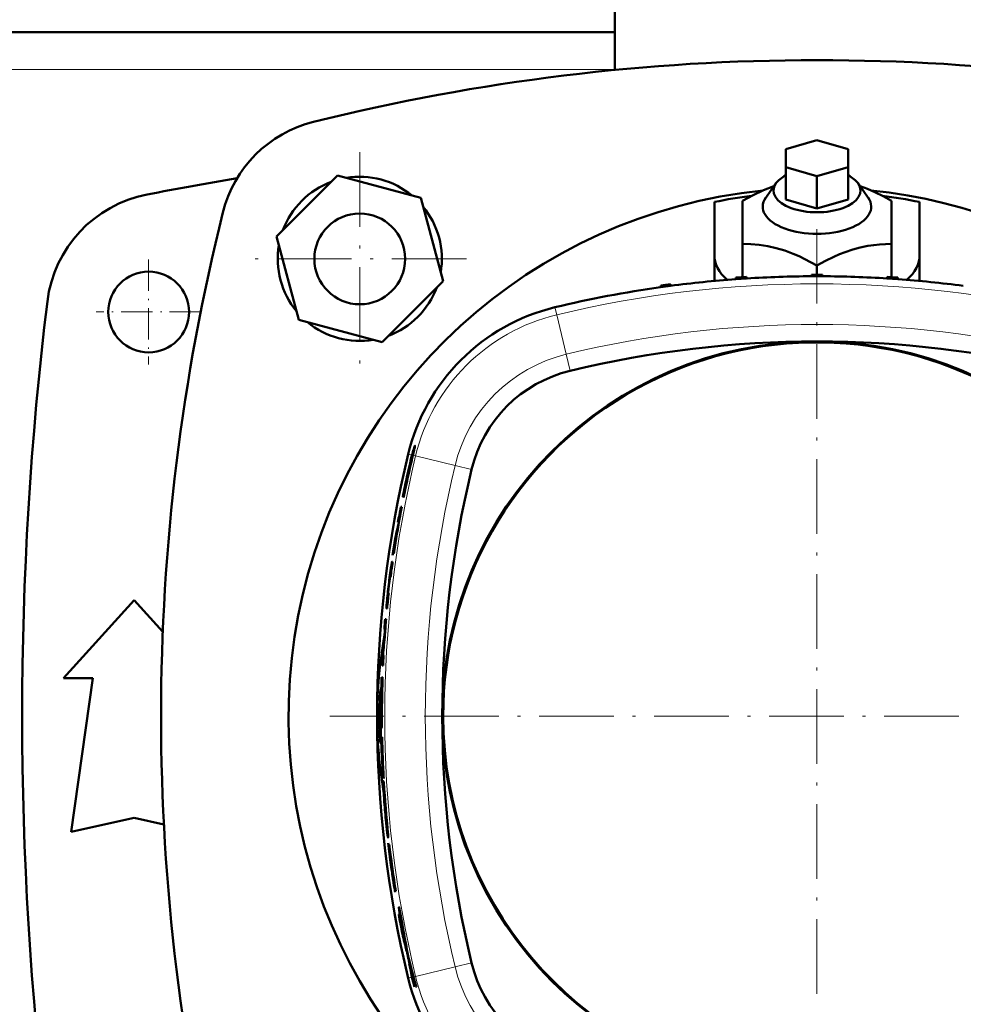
# Model space of a CAD drawing. Extents: x -1438 to 1837, y -1673 to 612.
# Tile 18 of 95: x 169 to 320, y -1283 to -1125. Entities that reach past the tile are written whole.
import ezdxf

# ---------------------------------------------------------------- set-up
doc = ezdxf.new("R2010")
doc.units = 0
doc.linetypes.add('DASHDOT', pattern=[18.5, 12, -3, 0.5, -3])

msp = doc.modelspace()

# ---------------------------------------------------------------- linework, layer by layer
at = {"color": 7, "lineweight": 50}
for p, q in [((264.29, -1133.15), (264.29, -1118.07)), ((264.29, -1127.07), (9.29, -1127.07)), ((291.79, -1145.9), (296.79, -1144.46)), ((296.79, -1144.46), (301.79, -1145.9)), ((291.79, -1148.79), (291.79, -1145.9)), ((301.79, -1145.9), (301.79, -1148.79)), ((296.79, -1150.23), (291.79, -1148.79)), ((291.79, -1153.99), (291.79, -1148.79)), ((301.79, -1148.79), (296.79, -1150.23)), ((301.79, -1153.99), (301.79, -1148.79)), ((219.67, -1150.14), (209.87, -1159.94)), ((233.05, -1153.73), (219.67, -1150.14)), ((296.79, -1155.43), (296.79, -1150.23)), ((290.19, -1151.38), (288.56, -1153.69)), ((303.39, -1151.38), (305.02, -1153.69)), ((236.64, -1167.11), (233.05, -1153.73)), ((284.79, -1161.13), (284.79, -1154.2)), ((296.79, -1155.43), (291.79, -1153.99)), ((301.79, -1153.99), (296.79, -1155.43)), ((308.79, -1154.2), (308.79, -1161.13)), ((280.29, -1154.36), (280.29, -1162.94)), ((313.29, -1154.36), (313.29, -1162.94)), ((209.87, -1159.94), (213.45, -1173.33)), ((284.79, -1166.4), (284.79, -1161.13)), ((308.79, -1166.4), (308.79, -1161.13)), ((280.29, -1162.94), (280.29, -1167.07)), ((313.29, -1167.08), (313.29, -1162.94)), ((296.79, -1166.07), (296.79, -1164.6)), ((283.75, -1166.79), (283.75, -1166.54)), ((284.98, -1166.45), (284.79, -1166.4)), ((285.48, -1166.67), (285.47, -1166.42)), ((285.69, -1166.66), (285.48, -1166.6)), ((295.89, -1166.32), (295.9, -1166.07)), ((297.67, -1166.32), (297.67, -1166.07)), ((308.09, -1166.6), (307.89, -1166.66)), ((308.09, -1166.67), (308.09, -1166.42)), ((308.79, -1166.4), (308.6, -1166.46)), ((309.82, -1166.79), (309.81, -1166.54)), ((226.84, -1176.91), (236.64, -1167.11)), ((271.65, -1168.08), (271.66, -1167.83)), ((273.24, -1167.86), (273.23, -1167.62)), ((213.45, -1173.33), (226.84, -1176.91)), ((232.13, -1193.58), (232.13, -1193.57)), ((232.13, -1193.58), (232.13, -1193.57)), ((231.24, -1196.97), (231.34, -1196.57)), ((231.24, -1196.97), (231.34, -1196.57)), ((231.4, -1196.61), (231.29, -1197.11)), ((231.4, -1196.61), (231.29, -1197.11)), ((231.14, -1197.8), (230.84, -1199.15)), ((231.14, -1197.8), (230.84, -1199.15)), ((231.29, -1197.11), (231.14, -1197.8)), ((231.29, -1197.11), (231.14, -1197.8)), ((230.74, -1199.38), (230.7, -1199.38)), ((230.74, -1199.38), (230.7, -1199.38)), ((230.24, -1201.82), (230.17, -1201.82)), ((230.24, -1201.82), (230.17, -1201.82)), ((230, -1203.43), (229.85, -1203.43)), ((230, -1203.43), (229.85, -1203.43)), ((229.53, -1205.85), (229.4, -1205.85)), ((229.53, -1205.85), (229.4, -1205.85)), ((228.54, -1212.27), (228.45, -1212.27)), ((228.54, -1212.27), (228.45, -1212.27)), ((228.21, -1214.73), (228.12, -1214.73)), ((228.21, -1214.73), (228.12, -1214.73)), ((227.91, -1217.27), (227.82, -1217.27)), ((227.91, -1217.27), (227.82, -1217.27)), ((175.57, -1230.94), (186.94, -1218.44)), ((186.94, -1218.44), (191.56, -1223.52)), ((227.56, -1219.74), (227.57, -1219.73)), ((227.56, -1219.74), (227.57, -1219.73)), ((227.66, -1219.73), (227.57, -1219.73)), ((227.66, -1219.73), (227.57, -1219.73)), ((227.5, -1221.45), (227.35, -1221.45)), ((227.5, -1221.45), (227.35, -1221.45)), ((227.3, -1223.08), (227.21, -1223.08)), ((227.3, -1223.08), (227.21, -1223.08)), ((227.08, -1227.3), (226.99, -1227.3)), ((227.08, -1227.3), (226.99, -1227.3)), ((227, -1228.94), (226.85, -1228.94)), ((227, -1228.94), (226.85, -1228.94)), ((180.32, -1230.94), (175.57, -1230.94)), ((176.82, -1255.69), (180.32, -1230.94)), ((226.93, -1230.77), (226.78, -1230.77)), ((226.93, -1230.77), (226.78, -1230.77)), ((226.83, -1233.22), (226.74, -1233.22)), ((226.83, -1233.22), (226.74, -1233.22)), ((226.85, -1240.45), (226.7, -1240.45)), ((226.85, -1240.45), (226.7, -1240.45)), ((226.81, -1242.94), (226.76, -1242.94)), ((226.81, -1242.94), (226.76, -1242.94)), ((226.88, -1242.94), (226.84, -1242.94)), ((226.88, -1242.94), (226.84, -1242.94)), ((226.99, -1246.47), (226.92, -1245.69)), ((226.99, -1246.47), (226.92, -1245.69)), ((227.1, -1247.07), (227.02, -1246.3)), ((227.1, -1247.07), (227.02, -1246.3)), ((227.27, -1249.84), (227.19, -1248.8)), ((227.27, -1249.84), (227.19, -1248.8)), ((227.34, -1251.16), (227.31, -1250.76)), ((227.34, -1251.16), (227.31, -1250.76)), ((227.26, -1251.34), (227.32, -1252.09)), ((227.26, -1251.34), (227.32, -1252.09)), ((227.38, -1251.61), (227.34, -1251.16)), ((227.38, -1251.61), (227.34, -1251.16)), ((227.38, -1251.61), (227.42, -1252.11)), ((227.38, -1251.61), (227.42, -1252.11)), ((227.42, -1252.11), (227.44, -1252.27)), ((227.42, -1252.11), (227.44, -1252.27)), ((227.44, -1252.27), (227.49, -1252.92)), ((227.44, -1252.27), (227.49, -1252.92)), ((227.57, -1253.45), (227.45, -1252.08)), ((227.57, -1253.45), (227.45, -1252.08)), ((186.94, -1253.44), (176.82, -1255.69)), ((191.75, -1254.51), (186.94, -1253.44)), ((227.49, -1252.92), (227.52, -1253.35)), ((227.49, -1252.92), (227.52, -1253.35)), ((227.78, -1255.84), (227.57, -1253.45)), ((227.97, -1257.71), (227.97, -1257.71)), ((228.04, -1258.62), (227.99, -1258.14)), ((228.04, -1258.62), (227.99, -1258.14)), ((228.03, -1258.05), (228.1, -1258.57)), ((228.03, -1258.05), (228.1, -1258.57)), ((228.1, -1258.57), (228.2, -1259.33)), ((228.1, -1258.57), (228.2, -1259.33)), ((228.2, -1259.33), (228.34, -1260.33)), ((228.2, -1259.33), (228.34, -1260.33)), ((228.34, -1260.72), (228.35, -1260.82)), ((228.35, -1261.36), (228.42, -1261.85)), ((228.35, -1261.36), (228.42, -1261.85)), ((228.46, -1261.99), (228.36, -1261.25)), ((228.46, -1261.99), (228.36, -1261.25)), ((228.42, -1261.18), (228.38, -1260.95)), ((228.42, -1261.18), (228.38, -1260.95)), ((228.47, -1261.54), (228.42, -1261.18)), ((228.47, -1261.54), (228.42, -1261.18)), ((228.68, -1263.03), (228.47, -1261.54)), ((228.68, -1263.03), (228.47, -1261.54)), ((228.78, -1263.94), (228.9, -1264.82)), ((228.78, -1263.94), (228.9, -1264.82)), ((229.04, -1265.22), (228.9, -1264.51)), ((229.04, -1265.22), (228.9, -1264.51)), ((228.9, -1264.82), (228.95, -1265.17)), ((228.9, -1264.82), (228.95, -1265.17)), ((229.79, -1268.94), (229.69, -1268.41)), ((229.79, -1268.94), (229.69, -1268.41)), ((229.91, -1269.55), (229.79, -1268.94)), ((229.91, -1269.55), (229.79, -1268.94)), ((229.82, -1269.54), (229.86, -1269.86)), ((229.82, -1269.54), (229.86, -1269.86)), ((230.05, -1270.33), (229.91, -1269.55)), ((230.05, -1270.33), (229.91, -1269.55)), ((229.86, -1269.86), (230.09, -1271.41)), ((230.09, -1271.41), (229.93, -1270.65)), ((230.09, -1271.41), (229.93, -1270.65)), ((230.28, -1271.62), (230.05, -1270.33)), ((230.28, -1271.62), (230.05, -1270.33)), ((230.4, -1272.59), (230.1, -1270.92)), ((230.4, -1272.59), (230.1, -1270.92)), ((230.77, -1274.88), (230.48, -1273.31)), ((230.77, -1274.88), (230.48, -1273.31)), ((231.72, -1279.03), (231.51, -1278.01)), ((231.72, -1279.03), (231.51, -1278.01)), ((232.37, -1280.57), (232.29, -1280.57)), ((232.37, -1280.57), (232.29, -1280.57))]:
    msp.add_line(p, q, dxfattribs=at)
at = {"color": 7, "lineweight": 18}
for p, q in [((264.29, -1133.07), (9.29, -1133.07)), ((254.94, -1172.51), (254.65, -1171.32)), ((254.94, -1172.51), (256.47, -1178.86)), ((257.11, -1181.51), (256.47, -1178.86)), ((231.66, -1195.09), (231.03, -1194.94)), ((231.78, -1195.12), (231.66, -1195.09)), ((232.23, -1195.23), (231.78, -1195.12)), ((232.23, -1195.23), (238.58, -1196.75)), ((241.23, -1197.39), (238.58, -1196.75)), ((232.23, -1278.91), (238.58, -1277.38)), ((241.23, -1276.74), (238.58, -1277.38)), ((231.65, -1279.05), (231.03, -1279.2)), ((231.72, -1279.03), (231.65, -1279.05)), ((231.82, -1279.01), (231.72, -1279.03)), ((231.9, -1278.99), (231.82, -1279.01)), ((232.23, -1278.91), (231.9, -1278.99))]:
    msp.add_line(p, q, dxfattribs=at)
at = {"color": 7, "linetype": 'DASHDOT', "lineweight": 18}
for p, q in [((223.25, -1146.37), (223.25, -1180.69)), ((296.78, -1158.73), (296.78, -1315.41)), ((240.41, -1163.53), (206.09, -1163.53)), ((375.12, -1237.07), (218.44, -1237.07))]:
    msp.add_line(p, q, dxfattribs=at)
at = {"color": 7, "linetype": 'DASHDOT', "lineweight": 18, "ltscale": 0.422498}
msp.add_line((189.29, -1163.62), (189.29, -1180.52), dxfattribs=at)
at = {"color": 7, "linetype": 'DASHDOT', "lineweight": 18, "ltscale": 0.422501}
msp.add_line((197.74, -1172.07), (180.84, -1172.07), dxfattribs=at)
at = {"color": 7, "linetype": 'DASHDOT', "lineweight": 18, "ltscale": 0.006758}
msp.add_line((226.66, -1237.07), (226.39, -1237.07), dxfattribs=at)
at = {"color": 7, "lineweight": 50}
for points in [[(284.79, -1154.2), (286.53, -1153.27), (288.21, -1152.48), (289.86, -1151.85)], [(303.73, -1151.85), (304.9, -1152.29), (306.1, -1152.8), (307.43, -1153.46), (308.79, -1154.2)], [(296.79, -1164.6), (294.85, -1163.56), (293.91, -1163.11), (292.98, -1162.71), (291.61, -1162.2), (290.24, -1161.8), (288.87, -1161.5), (287.48, -1161.29), (286.16, -1161.17), (284.79, -1161.13)], [(308.79, -1161.13), (306.85, -1161.21), (305.91, -1161.31), (304.98, -1161.45), (303.76, -1161.7), (302.55, -1162.02), (301.33, -1162.43), (300.41, -1162.79), (299.48, -1163.2), (298.16, -1163.85), (296.79, -1164.6)], [(232.13, -1193.57), (232.13, -1193.57), (232.12, -1193.58), (232.12, -1193.59), (232.06, -1193.71)], [(232.13, -1193.57), (232.13, -1193.57), (232.12, -1193.58), (232.12, -1193.58), (232.11, -1193.59), (232.06, -1193.71)], [(232.1, -1193.78), (232.13, -1193.6), (232.13, -1193.58), (232.13, -1193.58)], [(232.1, -1193.78), (232.13, -1193.6), (232.13, -1193.58), (232.13, -1193.58), (232.13, -1193.58)], [(231.34, -1196.57), (231.43, -1196.26), (231.46, -1196.2), (231.46, -1196.19), (231.46, -1196.19), (231.46, -1196.19)], [(231.34, -1196.57), (231.42, -1196.29), (231.45, -1196.2), (231.46, -1196.19), (231.46, -1196.19), (231.46, -1196.19)], [(231.46, -1196.19), (231.46, -1196.19), (231.46, -1196.2), (231.47, -1196.21), (231.45, -1196.31)], [(231.46, -1196.19), (231.46, -1196.19), (231.46, -1196.2), (231.47, -1196.21), (231.45, -1196.31)], [(229.22, -1207.3), (229.08, -1208.25), (229.08, -1208.32)], [(229.08, -1208.33), (229.08, -1208.33), (229.08, -1208.32), (229.09, -1208.31), (229.11, -1208.19), (229.27, -1207.3)], [(229.22, -1207.3), (229.09, -1208.17), (229.08, -1208.3), (229.08, -1208.32), (229.08, -1208.32), (229.08, -1208.33)], [(229.08, -1208.33), (229.08, -1208.33), (229.08, -1208.33), (229.09, -1208.31), (229.11, -1208.21), (229.27, -1207.3)], [(228.87, -1209.47), (228.7, -1210.74), (228.69, -1210.85), (228.7, -1210.86), (228.7, -1210.87), (228.7, -1210.87), (228.7, -1210.87)], [(228.7, -1210.87), (228.7, -1210.87), (228.7, -1210.86), (228.71, -1210.84), (228.75, -1210.66), (229, -1209.2)], [(228.7, -1210.87), (228.7, -1210.87), (228.7, -1210.87), (228.7, -1210.86), (228.71, -1210.83), (228.77, -1210.57), (229, -1209.2)], [(228.87, -1209.47), (228.72, -1210.57), (228.7, -1210.81), (228.7, -1210.86), (228.7, -1210.87), (228.7, -1210.87), (228.7, -1210.87)], [(228.45, -1212.25), (228.44, -1212.25), (228.44, -1212.25), (228.43, -1212.27), (228.34, -1212.78)], [(228.45, -1212.25), (228.44, -1212.25), (228.44, -1212.25), (228.44, -1212.25), (228.43, -1212.3), (228.34, -1212.78)], [(228.12, -1214.73), (228.12, -1214.73), (228.12, -1214.73), (228.12, -1214.74), (228.11, -1214.77), (228, -1215.5), (227.87, -1216.63), (227.82, -1217.17), (227.82, -1217.25), (227.82, -1217.26), (227.82, -1217.27), (227.82, -1217.27), (227.82, -1217.27)], [(228.12, -1214.73), (228.12, -1214.73), (228.12, -1214.74), (228.11, -1214.76), (228.07, -1214.98), (227.88, -1216.45), (227.82, -1217.17), (227.82, -1217.23), (227.82, -1217.27), (227.82, -1217.27), (227.82, -1217.27)], [(227.55, -1219.66), (227.56, -1219.73), (227.56, -1219.73), (227.56, -1219.73), (227.56, -1219.74)], [(227.55, -1219.66), (227.56, -1219.73), (227.56, -1219.73), (227.56, -1219.73), (227.56, -1219.74)], [(226.58, -1232.78), (226.58, -1232.78), (226.58, -1232.78), (226.57, -1232.79), (226.56, -1232.84), (226.51, -1233.31), (226.47, -1234.03)], [(226.63, -1234.04), (226.61, -1233.09), (226.59, -1232.81), (226.59, -1232.79), (226.58, -1232.78), (226.58, -1232.78), (226.58, -1232.78), (226.58, -1232.78)], [(226.71, -1234.67), (226.72, -1236.2), (226.73, -1236.3), (226.74, -1236.37), (226.74, -1236.38), (226.74, -1236.38), (226.74, -1236.38)], [(226.71, -1234.67), (226.72, -1236.2), (226.73, -1236.3), (226.74, -1236.37), (226.74, -1236.38), (226.74, -1236.38), (226.74, -1236.38)], [(226.74, -1236.38), (226.74, -1236.38), (226.75, -1236.38), (226.75, -1236.35), (226.77, -1236.13), (226.8, -1234.67)], [(226.74, -1236.38), (226.74, -1236.38), (226.75, -1236.38), (226.75, -1236.35), (226.77, -1236.13), (226.8, -1234.67)], [(226.67, -1236.08), (226.68, -1237.79), (226.71, -1238.68), (226.74, -1238.95), (226.74, -1238.97), (226.75, -1238.98), (226.75, -1238.98), (226.75, -1238.98), (226.75, -1238.98)], [(226.67, -1236.08), (226.69, -1238.26), (226.73, -1238.83), (226.74, -1238.96), (226.75, -1238.98), (226.75, -1238.98), (226.75, -1238.98), (226.75, -1238.98)], [(226.75, -1238.98), (226.75, -1238.98), (226.75, -1238.98), (226.76, -1238.97), (226.76, -1238.96), (226.78, -1238.78), (226.8, -1237.81), (226.82, -1236.08)], [(226.75, -1238.98), (226.75, -1238.98), (226.75, -1238.98), (226.76, -1238.98), (226.76, -1238.93), (226.79, -1238.53), (226.82, -1236.08)], [(226.47, -1240.1), (226.53, -1241.05), (226.56, -1241.32), (226.57, -1241.34), (226.57, -1241.35), (226.58, -1241.35), (226.58, -1241.36), (226.58, -1241.36)], [(226.58, -1241.36), (226.58, -1241.35), (226.58, -1241.35), (226.58, -1241.35), (226.6, -1241.29), (226.62, -1240.82), (226.63, -1240.1)], [(227.04, -1248.32), (227.03, -1247.63), (227.04, -1247.53)], [(227.04, -1248.32), (227.03, -1247.69), (227.04, -1247.53)], [(227.04, -1247.52), (227.05, -1247.52), (227.05, -1247.52), (227.05, -1247.53), (227.07, -1247.6)], [(227.22, -1250.17), (227.22, -1250.18), (227.22, -1250.18), (227.21, -1250.18), (227.21, -1250.19), (227.21, -1250.23)], [(227.22, -1250.17), (227.22, -1250.18), (227.22, -1250.18), (227.21, -1250.18), (227.21, -1250.19), (227.21, -1250.23)], [(227.78, -1256.52), (227.63, -1255.52), (227.44, -1253.74)], [(227.78, -1256.52), (227.68, -1255.89), (227.44, -1253.74)], [(227.53, -1253.93), (227.53, -1253.92), (227.53, -1253.92), (227.53, -1253.92), (227.51, -1253.86)], [(227.53, -1253.93), (227.53, -1253.92), (227.53, -1253.92), (227.53, -1253.92), (227.51, -1253.86)], [(227.52, -1253.35), (227.55, -1253.8), (227.54, -1253.91), (227.54, -1253.92), (227.54, -1253.92), (227.53, -1253.93)], [(227.52, -1253.35), (227.55, -1253.8), (227.54, -1253.91), (227.54, -1253.92), (227.54, -1253.92), (227.53, -1253.93)], [(227.78, -1256.52), (227.8, -1256.6), (227.8, -1256.6), (227.8, -1256.6), (227.81, -1256.6)], [(227.99, -1258.14), (227.96, -1257.75), (227.97, -1257.71), (227.97, -1257.71), (227.97, -1257.71), (227.97, -1257.71)], [(227.97, -1257.71), (227.97, -1257.71), (227.97, -1257.71), (227.97, -1257.71), (227.98, -1257.75), (228.03, -1258.05)], [(227.97, -1257.71), (227.97, -1257.71), (227.97, -1257.71), (227.98, -1257.74), (228.03, -1258.05)], [(228.38, -1260.95), (228.35, -1260.75), (228.34, -1260.7), (228.34, -1260.7), (228.34, -1260.7)], [(228.38, -1260.95), (228.35, -1260.71), (228.34, -1260.7), (228.34, -1260.7)], [(228.42, -1261.85), (228.49, -1262.32), (228.5, -1262.34), (228.5, -1262.35), (228.5, -1262.35)], [(228.5, -1262.35), (228.5, -1262.35), (228.5, -1262.35), (228.5, -1262.34), (228.5, -1262.28), (228.46, -1261.99)], [(228.5, -1262.35), (228.5, -1262.35), (228.5, -1262.34), (228.5, -1262.27), (228.46, -1261.99)], [(229.69, -1268.41), (229.57, -1267.84), (229.56, -1267.81), (229.55, -1267.8), (229.55, -1267.8), (229.55, -1267.8)], [(229.55, -1267.8), (229.55, -1267.8), (229.55, -1267.8), (229.55, -1267.81), (229.55, -1267.83), (229.56, -1268.02), (229.65, -1268.8)], [(229.69, -1268.41), (229.61, -1268), (229.56, -1267.82), (229.56, -1267.81), (229.56, -1267.8), (229.55, -1267.8)], [(229.55, -1267.8), (229.55, -1267.8), (229.55, -1267.8), (229.55, -1267.81), (229.55, -1267.84), (229.57, -1268.11), (229.65, -1268.8)], [(230.1, -1270.92), (229.85, -1269.61), (229.82, -1269.46), (229.81, -1269.45), (229.81, -1269.45), (229.81, -1269.44)], [(230.1, -1270.92), (229.87, -1269.69), (229.83, -1269.5), (229.81, -1269.45), (229.81, -1269.45), (229.81, -1269.45), (229.81, -1269.44)]]:
    msp.add_lwpolyline(points, dxfattribs=at)
for centre, radius in [((223.25, -1163.53), 7.3), ((189.29, -1172.07), 6.5)]:
    msp.add_circle(centre, radius, dxfattribs=at)
for centre, radius, start, end in [((296.79, -1466.69), 335.12, 76.0141, 103.9859), ((220.63, -1160.91), 20, 103.9859, 166.0141), ((296.79, -1708.32), 565.5, 99.4938, 100.9844), ((223.25, -1163.53), 13.2, 50.38, 99.62), ((223.25, -1163.53), 13.2, 110.38, 159.62), ((296.79, -1237.07), 85, 95.8353, 242.177), ((296.79, -1237.07), 85, 20.6673, 84.1647), ((192.85, -1172.81), 20, 100.9844, 173.0365), ((296.79, -1237.07), 84.33, 97.158, 101.2828), ((296.79, -1237.07), 84.33, 78.7172, 82.842), ((223.25, -1163.53), 13.2, 350.38, 39.62), ((526.41, -1237.07), 335.12, 166.0141, 193.9859), ((223.25, -1163.53), 13.2, 170.38, 219.62), ((296.78, -1346.32), 180, 94.1534, 97.5165), ((296.78, -1346.07), 180, 93.6031, 94.1506), ((296.78, -1346.38), 180.06, 93.5991, 94.1519), ((296.78, -1346.32), 180, 90.2837, 93.6003), ((296.78, -1346.32), 180, 89.7163, 90.2837), ((296.78, -1346.07), 180, 89.7191, 90.2809), ((296.78, -1346.32), 180, 86.3997, 89.7163), ((296.78, -1346.07), 180, 85.8494, 86.3969), ((296.78, -1346.38), 180.06, 85.8481, 86.4009), ((296.78, -1346.32), 180, 82.4835, 85.8466), ((223.25, -1163.53), 13.2, 290.38, 339.62), ((296.78, -1346.32), 180, 98.0266, 103.5356), ((296.78, -1346.37), 180.06, 97.5139, 98.0239), ((296.78, -1346.07), 180, 97.5193, 98.0238), ((718.94, -1237.07), 550, 173.0365, 186.9635), ((262.14, -1202.43), 32, 103.5356, 166.4644), ((223.25, -1163.53), 13.2, 230.38, 279.62), ((296.78, -1237.07), 60.26, 270.0122, 269.9878), ((296.78, -1237.07), 60.12, 61.3521, 180), ((296.78, -1346.32), 169.51, 76.4644, 103.5356), ((262.14, -1202.43), 21.51, 103.5356, 166.4644), ((296.78, -1237.07), 60.12, 180, 61.3521), ((239.13, -1196.28), 7.52, 160.0529, 163.3258), ((239.2, -1196.3), 7.59, 160.0553, 163.2995), ((207.73, -1188.25), 25, 346.0746, 347.2252), ((208.28, -1188.38), 24.43, 346.061, 347.2381), ((406.03, -1237.07), 180, 166.4644, 193.5356), ((608.73, -1282.42), 386.92, 166.9606, 167.4584), ((610.39, -1282.79), 388.63, 166.9631, 167.4587), ((323.62, -1218.24), 94.84, 165.8726, 166.9466), ((321.97, -1217.84), 93.13, 165.8628, 166.9563), ((251.61, -1200.1), 20.58, 163.1055, 165.8992), ((251.62, -1200.1), 20.58, 163.1058, 165.8983), ((289.26, -1208.26), 58.96, 166.2675, 167.1202), ((291.18, -1208.72), 60.93, 166.2809, 167.1059), ((378.94, -1231.1), 151.63, 166.9305, 167.6227), ((371.9, -1229.52), 144.41, 166.9132, 167.64), ((282.79, -1209.51), 53.05, 166.3243, 167.062), ((282.33, -1209.4), 52.58, 166.3212, 167.0656), ((222.68, -1194.8), 8.9, 348.2359, 350.248), ((222.8, -1194.82), 8.78, 348.221, 350.261), ((367.99, -1228.7), 140.42, 167.6239, 168.9643), ((368.64, -1228.83), 141.08, 167.6271, 168.9611), ((445.75, -1245.81), 219.88, 167.5483, 168.475), ((440.82, -1244.76), 214.84, 167.5373, 168.4858), ((325.14, -1219.19), 96.5, 167.0878, 168.1498), ((335.69, -1221.53), 107.3, 167.1326, 168.0876), ((406.03, -1237.07), 169.51, 166.4644, 193.5356), ((406.03, -1237.07), 179.29, 167.8653, 168.6623), ((406.03, -1237.07), 179.29, 167.8653, 168.6623), ((526.56, -1263.4), 302.61, 167.7436, 168.1204), ((532.55, -1264.68), 308.74, 167.7474, 168.1167), ((406.03, -1237.07), 179.22, 169.1806, 171.0538), ((406.03, -1237.07), 179.22, 169.1806, 171.0538), ((406.03, -1237.07), 179.37, 169.1899, 169.9785), ((406.03, -1237.07), 179.37, 169.1899, 169.9785), ((406.03, -1237.07), 179.25, 169.9716, 170.4419), ((406.03, -1237.07), 179.25, 169.9716, 170.4419), ((406.03, -1237.07), 179.3, 170.2992, 170.4448), ((406.03, -1237.07), 179.3, 170.2992, 170.4448), ((406.03, -1237.07), 179.37, 170.8351, 171.7044), ((406.03, -1237.07), 179.37, 170.8351, 171.7044), ((406.28, -1243.89), 180.72, 169.0196, 169.5747), ((406.28, -1243.89), 180.72, 169.0196, 169.5747), ((406.03, -1237.07), 179.22, 172.0466, 172.8408), ((406.03, -1237.07), 179.22, 172.0466, 172.8408), ((271.17, -1219.73), 43.39, 170.7834, 171.8978), ((271.55, -1219.79), 43.78, 170.7882, 171.8928), ((228.42, -1212.26), 0.0304, 349.1597, 32.3302), ((228.42, -1212.26), 0.0313, 349.7053, 31.7857), ((312.86, -1225.68), 85.51, 171.8881, 172.9463), ((314.96, -1225.96), 87.62, 171.9003, 172.933), ((350.41, -1230.45), 123.36, 172.8899, 174.2544), ((340.18, -1229.29), 113.06, 172.83, 174.3188), ((406.03, -1237.07), 179.22, 173.6576, 174.4497), ((406.03, -1237.07), 179.22, 173.6576, 174.4497), ((246.69, -1220.58), 19.17, 175.1208, 176.5468), ((246.85, -1220.59), 19.32, 175.127, 176.5413), ((284.6, -1223.73), 57.2, 174.354, 175.2128), ((284.96, -1223.76), 57.56, 174.3568, 175.2102), ((231.1, -1219.66), 3.54, 176.1913, 179.9823), ((231.1, -1219.66), 3.55, 176.1944, 179.9799), ((406.03, -1237.07), 179.37, 175.0058, 175.5264), ((406.03, -1237.07), 179.37, 175.0058, 175.5264), ((406.03, -1237.07), 179.22, 175.0015, 175.8004), ((406.03, -1237.07), 179.22, 175.0015, 175.8004), ((296.79, -1237.08), 70.75, 169.8573, 189.8356), ((406.17, -1241.97), 179.77, 174.2454, 175.321), ((406.16, -1241.97), 179.77, 174.2454, 175.3211), ((406.03, -1237.07), 179.37, 176.6054, 177.4015), ((406.03, -1237.07), 179.37, 176.6054, 177.4015), ((406.03, -1237.07), 179.22, 176.8771, 177.3993), ((406.03, -1237.07), 179.22, 176.8771, 177.3993), ((406.03, -1237.07), 179.37, 177.9884, 179.685), ((406.03, -1237.07), 179.37, 177.9884, 179.685), ((406.03, -1237.07), 179.22, 177.9868, 179.6848), ((406.03, -1237.07), 179.22, 177.9868, 179.6848), ((406.03, -1237.07), 179.34, 178.7696, 179.2328), ((406.03, -1237.07), 179.34, 178.7696, 179.2328), ((406.03, -1237.07), 179.25, 178.7689, 179.2324), ((406.03, -1237.07), 179.25, 178.7689, 179.2324), ((299.97, -1236.95), 73.55, 177.7318, 180.0953), ((-153.9, -1236.34), 380.54, 359.8904, 0.3468), ((299.96, -1237.19), 73.54, 179.9054, 182.2692), ((-154.53, -1237.8), 381.17, 359.6545, 0.1101), ((406.03, -1237.07), 179.37, 181.0799, 181.8766), ((406.03, -1237.07), 179.37, 181.0799, 181.8766), ((406.03, -1237.07), 179.22, 181.0808, 183.2007), ((406.03, -1237.07), 179.22, 181.0808, 183.2007), ((406.03, -1237.07), 179.32, 181.8771, 182.7558), ((406.03, -1237.07), 179.32, 181.8771, 182.7558), ((406.03, -1237.07), 179.29, 181.8775, 183.0072), ((406.03, -1237.07), 179.29, 181.8775, 183.0072), ((406.03, -1237.07), 179.25, 181.8778, 182.9537), ((406.03, -1237.07), 179.25, 181.8778, 182.9537), ((227.05, -1247.53), 0.016, 125.8283, 181.7939), ((227.05, -1247.53), 0.0159, 125.4781, 181.7708), ((221.45, -1248.49), 5.69, 5.0958, 9.0067), ((221.45, -1248.49), 5.69, 5.0953, 9.007), ((274.43, -1246.46), 47.42, 182.2465, 183.2936), ((275.65, -1246.4), 48.65, 182.259, 183.2798), ((315.48, -1244.14), 88.54, 183.2667, 184.1286), ((315.61, -1244.13), 88.67, 183.2673, 184.128), ((183.03, -1252.26), 44.29, 4.4846, 5.5423), ((183.46, -1252.22), 43.86, 4.4792, 5.5472), ((363.07, -1240.67), 136.26, 184.1447, 185.5039), ((355.24, -1241.33), 128.4, 184.1034, 185.5457), ((230.28, -1250.31), 3.07, 178.4339, 182.7167), ((230.28, -1250.31), 3.07, 178.4339, 182.7167), ((253.86, -1249.3), 26.68, 182.4842, 184.3986), ((253.86, -1249.3), 26.68, 182.4842, 184.3986), ((227.2, -1250.19), 0.0227, 5.8292, 51.9633), ((227.2, -1250.19), 0.0227, 5.8292, 51.9633), ((225.57, -1250.58), 1.7, 5.5893, 13.3918), ((225.57, -1250.58), 1.7, 5.5893, 13.3918), ((654.69, -1216.46), 428.73, 184.4657, 184.7658), ((645.25, -1217.22), 419.25, 184.4624, 184.7692), ((214.33, -1252.03), 13.04, 5.5756, 7.1033), ((214.33, -1252.03), 13.04, 5.5756, 7.1033), ((290.25, -1246.86), 63.14, 184.7502, 185.4348), ((290.25, -1246.86), 63.14, 184.7502, 185.4348), ((250.86, -1250.69), 23.57, 185.2375, 187.1118), ((250.86, -1250.69), 23.57, 185.2375, 187.1118), ((231.09, -1253.17), 3.65, 186.8969, 190.8605), ((231.09, -1253.17), 3.65, 186.8969, 190.8605), ((-87.08, -1282.37), 315.98, 4.8168, 5.2526), ((211.2, -1257.22), 16.64, 2.9956, 4.7507), ((211.02, -1257.23), 16.81, 3.0051, 4.7418), ((226.36, -1256.48), 1.46, 355.4345, 5.0313), ((226.36, -1256.48), 1.46, 355.4327, 5.0336), ((227.8, -1256.59), 0.0121, 302.2329, 2.4064), ((227.8, -1256.59), 0.0121, 302.4232, 2.3308), ((379.96, -1240.55), 153.07, 186.3505, 187.6913), ((379.35, -1240.62), 152.45, 186.3478, 187.694), ((233.29, -1257.55), 5.33, 181.9255, 186.4012), ((327.8, -1247.28), 100.44, 186.3, 188.0578), ((345.8, -1245.01), 118.58, 186.4389, 187.9277), ((312.46, -1249.34), 84.93, 186.2757, 186.9027), ((310.78, -1249.53), 83.24, 186.2694, 186.909), ((385.02, -1240.49), 158.02, 186.9276, 187.5504), ((411.3, -1237.15), 184.51, 186.9702, 187.5036), ((402.05, -1237.72), 175.18, 187.4154, 189.0332), ((456.68, -1229.86), 230.37, 187.5993, 188.8295), ((353.94, -1244.2), 126.79, 187.6291, 188.7352), ((360.01, -1243.33), 132.93, 187.6559, 188.7108), ((229.2, -1260.69), 0.855, 180.5104, 188.9461), ((295.95, -1252.61), 68.09, 186.9285, 188.0694), ((295.95, -1252.61), 68.1, 186.9301, 188.0709), ((242.73, -1259.8), 14.45, 188.1444, 189.8437), ((463.51, -1229.86), 237.19, 187.8289, 188.2599), ((518.47, -1222.09), 292.7, 187.8703, 188.2195), ((275.45, -1256.49), 47.35, 188.4581, 190.4731), ((275.54, -1256.48), 47.44, 188.4599, 190.4709), ((420.43, -1235.52), 193.71, 188.1657, 188.6089), ((420.87, -1235.45), 194.15, 188.1661, 188.6083), ((231.68, -1264.59), 2.84, 190.3898, 194.7024), ((231.71, -1264.58), 2.86, 190.4107, 194.6846), ((229.01, -1265.3), 0.0718, 187.323, 217.1206), ((229.01, -1265.3), 0.0715, 187.2259, 217.1895), ((227.48, -1265.37), 1.48, 1.775, 7.6163), ((227.48, -1265.37), 1.48, 1.7737, 7.6187), ((228.94, -1265.33), 0.0218, 326.0919, 13.0061), ((228.94, -1265.33), 0.022, 326.3442, 12.7829), ((406.15, -1232.34), 180.38, 191.715, 193.1275), ((406.03, -1237.07), 179.37, 190.2447, 191.2573), ((406.15, -1232.34), 180.38, 191.715, 193.1275), ((406.03, -1237.07), 179.37, 190.2447, 191.2573), ((308.49, -1258.01), 79.58, 187.7919, 189.1387), ((308.99, -1257.94), 80.08, 187.7954, 189.1338), ((230.28, -1269.46), 0.472, 178.4626, 190.6424), ((230.28, -1269.46), 0.473, 178.4813, 190.6291), ((288.62, -1261.79), 59.31, 187.8147, 189.3346), ((406.15, -1232.34), 180.46, 192.7222, 193.6341), ((406.15, -1232.34), 180.46, 192.7222, 193.6341), ((541.1, -1215.03), 315.93, 190.3192, 191.0624), ((538.31, -1215.56), 313.09, 190.315, 191.065), ((623.12, -1200.11), 399.35, 190.4564, 190.9645), ((584.29, -1207.44), 359.83, 190.4299, 190.9938), ((406.15, -1232.35), 180.38, 193.8891, 194.9848), ((406.14, -1232.35), 180.38, 193.8891, 194.9848), ((406.15, -1232.34), 180.46, 194.0221, 194.9862), ((406.15, -1232.34), 180.46, 194.0221, 194.9862), ((129.23, -1297.53), 104.05, 10.3594, 11.4706), ((406.14, -1232.35), 180.5, 194.2679, 194.6552), ((406.14, -1232.35), 180.5, 194.2679, 194.6551), ((129.22, -1297.53), 104.07, 10.3591, 11.4701), ((262.14, -1271.71), 21.51, 193.5356, 256.4644), ((262.14, -1271.71), 32, 193.5356, 256.4644), ((406.04, -1237.07), 179.37, 193.459, 193.5356), ((406.03, -1237.07), 179.37, 193.459, 193.5356), ((262.14, -1271.71), 31.37, 193.5356, 196.4083), ((262.14, -1271.71), 31.37, 193.5356, 196.4083), ((295.5, -1266.02), 65.1, 191.5295, 192.9136), ((295.37, -1266.05), 64.96, 191.528, 192.915), ((262.16, -1270.88), 31.41, 194.9862, 197.9573), ((262.16, -1270.88), 31.41, 194.9862, 197.9573), ((262.16, -1270.89), 31.33, 194.9848, 198.0001), ((262.16, -1270.89), 31.33, 194.9848, 198.0001)]:
    msp.add_arc(centre, radius, start, end, dxfattribs=at)
at = {"color": 7, "lineweight": 18}
for centre, radius, start, end in [((296.78, -1346.32), 178.77, 76.4644, 103.5356), ((262.14, -1202.43), 30.77, 103.5356, 166.4644), ((296.78, -1346.32), 172.24, 76.4644, 103.5356), ((262.14, -1202.43), 24.24, 103.5356, 166.4644), ((406.03, -1237.07), 178.77, 166.4644, 193.5356), ((406.03, -1237.07), 172.24, 166.4644, 193.5356), ((262.14, -1271.71), 24.24, 193.5356, 256.4644), ((262.14, -1271.71), 30.77, 193.5356, 256.4644)]:
    msp.add_arc(centre, radius, start, end, dxfattribs=at)
at = {"color": 7, "lineweight": 50}
for centre, major_axis, ratio, start_param, end_param in [((296.79, -1152.54), (7, 0), 0.5, 2.366399, 2.801753), ((296.79, -1152.54), (7, 0), 0.5, 0.33984, 0.775193), ((296.79, -1152.54), (7, 0), 0.5, 2.801753, 6.623025), ((296.79, -1155.14), (-8.73, 0), 0.5, 5.943345, 9.764618), ((296.79, -1162.94), (-16.5, 0), 0.5, 0, 0.501169), ((296.79, -1162.94), (-16.5, 0), 0.5, 2.640252, 3.141593), ((857.61, -1229), (629.43, 0), 0.524911, 3.057035, 3.059395), ((857.61, -1229), (629.43, 0), 0.524911, 3.057035, 3.059395), ((831.25, -1243.46), (-605.84, 0), 0.534377, 6.16987, 6.174977), ((831.25, -1243.46), (-605.84, 0), 0.534377, 6.16987, 6.174977), ((592.02, -1241.81), (-365.7, 0), 0.698824, 6.20983, 6.223046), ((592.02, -1241.81), (-365.7, 0), 0.698824, 6.20983, 6.223046), ((227.11, -1248.47), (0.062, -0.953), 0.05024, 2.736164, 3.138204), ((227.65, -1255.06), (0.16, -1.54), 0.039117, 5.942805, 6.279195), ((851.27, -1230.01), (-625.59, 0), 0.530258, 0.082894, 0.085397), ((851.27, -1230.01), (-625.59, 0), 0.530258, 0.082894, 0.085397)]:
    msp.add_ellipse(centre, major_axis=major_axis, ratio=ratio, start_param=start_param, end_param=end_param, dxfattribs=at)

doc.saveas('drawing.dxf')
